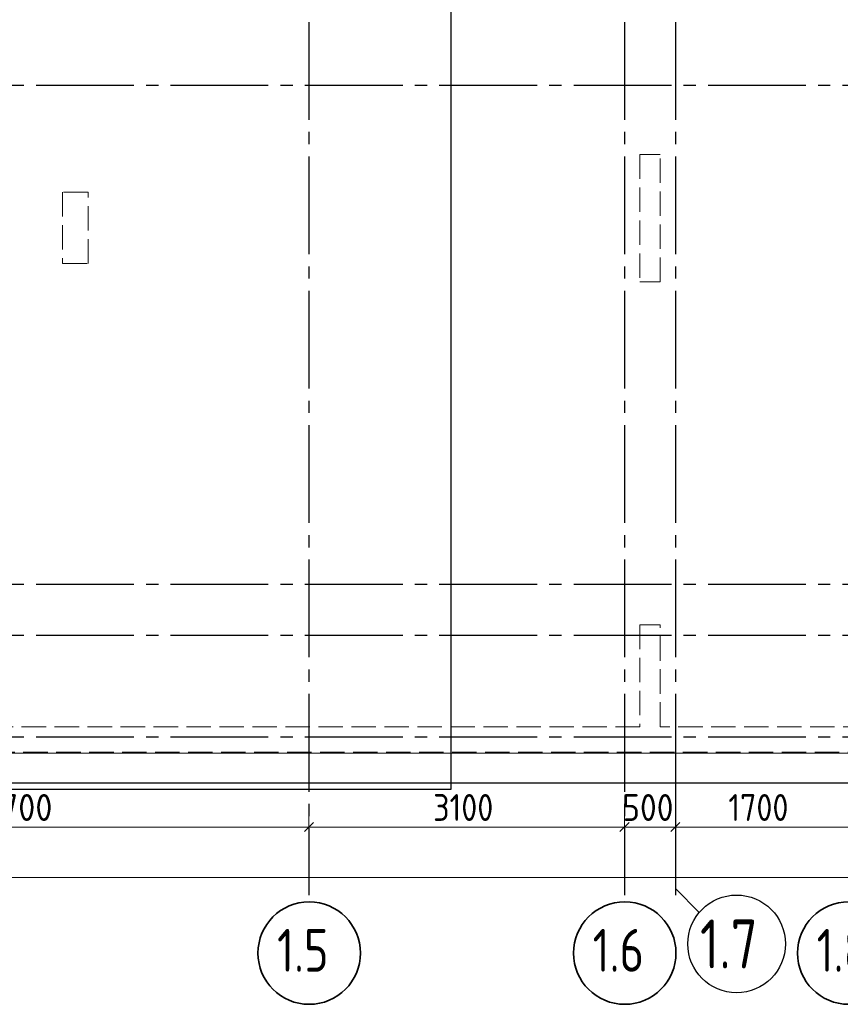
# Model space of a CAD drawing. Header units: millimetres. Extents: x 0 to 50400, y 0 to 35640.
# Tile 7 of 9: x 27374 to 35435, y 7836 to 17507. Entities that reach past the tile are written whole.
import ezdxf

# ---------------------------------------------------------------- set-up
doc = ezdxf.new("R2010")
doc.units = ezdxf.units.MM
doc.linetypes.add('______2', pattern=[324, 240, -84])
doc.linetypes.add('______5', pattern=[1320, 960, -120, 120, -120])
for name, color, linetype, lineweight in [('Standard', 7, 'Continuous', 25), ('ЖБ Пилон', 7, 'Continuous', 35), ('ЖБ Плита Фундамента верхний уровень', 7, 'Continuous', 35), ('ЖБ Стена верхний уровень', 7, 'Continuous', 35), ('Общий02', 7, 'Continuous', 18), ('Размерная линия_ общее', 7, 'Continuous', 13)]:
    doc.layers.add(name, color=color, linetype=linetype, lineweight=lineweight)
doc.layers.add('Оси', color=7, linetype='______5', lineweight=13, true_color=0x656565)
doc.styles.add('ISOCPEUR', font='txt')

msp = doc.modelspace()

# ---------------------------------------------------------------- linework, layer by layer
at = {"layer": 'Standard', "color": 254, "linetype": 'Continuous', "lineweight": -3, "true_color": 0xc4c4ff, "transparency": 33554687}
msp.add_lwpolyline([(8651.1, 9948.4), (31611.5, 9948.4), (31611.5, 27975), (8651.1, 27975), (8651.1, 9948.4)], dxfattribs=at)
at = {"layer": 'ЖБ Пилон', "color": 253, "linetype": '______2', "lineweight": 13, "true_color": 0xa0a0a0, "transparency": 33554687}
for p, q in [((28045.1, 15812.4), (27795.1, 15812.4)), ((27795.1, 15812.4), (27795.1, 15112.4)), ((28045.1, 15112.4), (28045.1, 15812.4)), ((27795.1, 15112.4), (28045.1, 15112.4))]:
    msp.add_line(p, q, dxfattribs=at)
at = {"layer": 'ЖБ Плита Фундамента верхний уровень', "color": 251, "linetype": 'Continuous', "lineweight": 25, "true_color": 0x656565, "transparency": 33554687}
msp.add_line((8715.1, 10012.4), (40215.1, 10012.4), dxfattribs=at)
at = {"layer": 'ЖБ Стена верхний уровень', "color": 253, "linetype": '______2', "lineweight": 13, "true_color": 0xa0a0a0, "transparency": 33554687}
for p, q in [((33665.1, 16182.4), (33465.1, 16182.4)), ((33465.1, 16182.4), (33465.1, 14932.4)), ((33665.1, 14932.4), (33665.1, 16182.4)), ((33465.1, 14932.4), (33665.1, 14932.4)), ((33465.1, 11562.4), (33465.1, 10562.4)), ((33665.1, 11562.4), (33465.1, 11562.4)), ((33665.1, 10562.4), (33665.1, 11562.4)), ((33465.1, 10562.4), (15765.1, 10562.4)), ((39915.1, 10562.4), (33665.1, 10562.4)), ((9265.1, 10312.4), (40165.1, 10312.4))]:
    msp.add_line(p, q, dxfattribs=at)
at = {"layer": 'Общий02', "color": 7, "linetype": 'Continuous', "lineweight": 13, "transparency": 33554687}
msp.add_lwpolyline([(9051.1, 10067.4), (9051.1, 18874.2), (8276.9, 18874.2), (8276.9, 19850.6), (9051.1, 19850.6), (9051.1, 32642.5), (18576.1, 32642.5), (20286.1, 32642.5), (37709.9, 32642.5), (39520.3, 32642.5), (39950, 32642.5), (39950, 10302.3), (8745.1, 10302.3)], dxfattribs=at)
at = {"layer": 'Оси', "color": 8, "linetype": '______5', "lineweight": -3, "transparency": 33554687}
for p, q in [((30215.1, 33324.2), (30215.1, 8909)), ((33315.1, 33324.2), (33315.1, 8909)), ((33815.1, 33324.2), (33815.1, 8909)), ((7736.1, 16862.4), (42962.9, 16862.4)), ((7736.1, 11962.4), (42962.9, 11962.4)), ((7736.1, 11462.4), (42962.9, 11462.4)), ((7736.1, 10462.4), (42962.9, 10462.4))]:
    msp.add_line(p, q, dxfattribs=at)
at = {"layer": 'Оси', "color": 7, "linetype": 'Continuous', "lineweight": 25, "transparency": 33554687}
msp.add_lwpolyline([(33815.1, 10381.8), (33815.1, 8973.8), (34050.1, 8738.8)], dxfattribs=at)
msp.add_circle((34416.7, 8429), 480, dxfattribs=at)
at = {"layer": 'Оси', "color": 7, "linetype": 'Continuous', "lineweight": 35, "transparency": 33554687}
for centre in [(30217.7, 8338.8), (33317.7, 8338.8), (35517.7, 8338.8)]:
    msp.add_circle(centre, 503.1, dxfattribs=at)
at = {"layer": 'Размерная линия_ общее', "color": 7, "linetype": 'Continuous', "lineweight": 13, "transparency": 33554687}
for p, q in [((30215.1, 9576.8), (30215.1, 9726.8)), ((33315.1, 9576.8), (33315.1, 9726.8)), ((33815.1, 9576.8), (33815.1, 9726.8)), ((24515.1, 9576.8), (30215.1, 9576.8)), ((30215.1, 9576.8), (30215.1, 9426.8)), ((30215.1, 9576.8), (33315.1, 9576.8)), ((33315.1, 9576.8), (33315.1, 9426.8)), ((33315.1, 9576.8), (33815.1, 9576.8)), ((33815.1, 9576.8), (33815.1, 9426.8)), ((33815.1, 9576.8), (35515.1, 9576.8)), ((9265.1, 9081.8), (40065.1, 9081.8))]:
    msp.add_line(p, q, dxfattribs=at)
at = {"layer": 'Размерная линия_ общее', "color": 7, "linetype": 'Continuous', "lineweight": 25, "transparency": 33554687}
for p, q in [((30170.1, 9531.8), (30260.1, 9621.8)), ((33270.1, 9531.8), (33360.1, 9621.8)), ((33770.1, 9531.8), (33860.1, 9621.8))]:
    msp.add_line(p, q, dxfattribs=at)

# ---------------------------------------------------------------- texts
at = {"layer": 'Оси', "color": 7, "linetype": 'Continuous', "lineweight": 35, "transparency": 33554687, "attachment_point": 7, "style": 'ISOCPEUR'}
for s, insert, char_height, width in [('\\W0.79;1.7', (34056.7, 8189), 480, 908.909), ('\\W0.79;1.5', (29902.7, 8156.1), 420, 795.299), ('\\W0.79;1.6', (33002.7, 8156.1), 420, 795.29), ('\\W0.79;1.8', (35202.7, 8156.1), 420, 795.299)]:
    msp.add_mtext(s, dxfattribs=dict(at, insert=insert, char_height=char_height, width=width))
at = {"layer": 'Размерная линия_ общее', "color": 7, "linetype": 'Continuous', "lineweight": 25, "transparency": 33554687, "char_height": 264, "attachment_point": 7, "style": 'ISOCPEUR'}
for s, insert, width in [('\\W0.93;5700', (27008.7, 9636.8), 861.713), ('\\W0.87;3100', (31435.1, 9636.8), 800.283), ('\\W0.91;500', (33292.1, 9636.8), 674.386), ('\\W0.87;1700', (34335.1, 9636.8), 800.292)]:
    msp.add_mtext(s, dxfattribs=dict(at, insert=insert, width=width))

doc.saveas('drawing.dxf')
